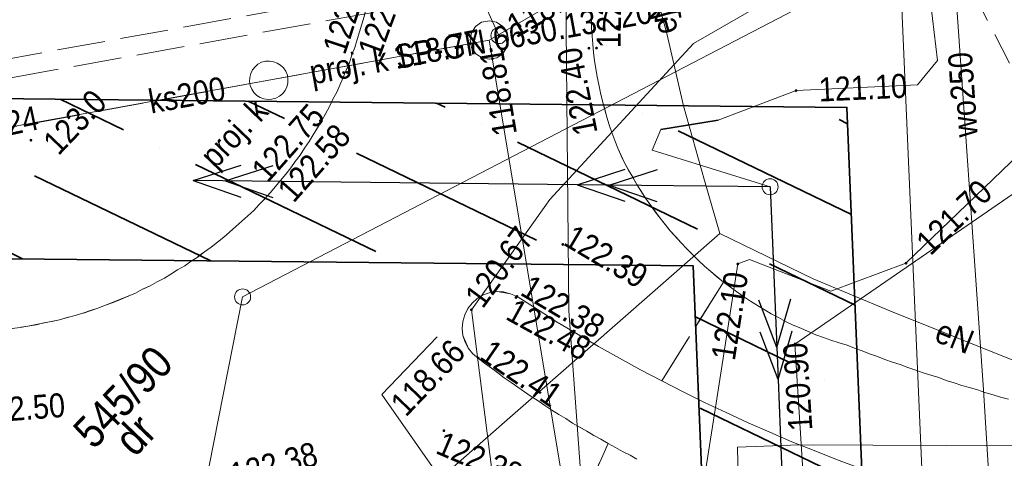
# Model space of a CAD drawing. Extents: x 0 to 6443539, y 0 to 5655063.
# Tile 52 of 64: x 6441127 to 6441157, y 5654831 to 5654844. Entities that reach past the tile are written whole.
import ezdxf
from ezdxf.enums import TextEntityAlignment as Align

# ---------------------------------------------------------------- set-up
doc = ezdxf.new("R2010")
doc.units = 0
doc.header["$MEASUREMENT"] = 0
for name, pattern in [('1.0_0.5', [1.5, 1, -0.5]), ('1.5_0.5', [2, 1.5, -0.5]), ('219-500', [0]), ('PRZER3-1', [4, 3, -1])]:
    doc.linetypes.add(name, pattern=pattern)
doc.layers.get('0').update_dxf_attribs({"color": 2, "linetype": 'CONTINUOUS', "lineweight": 5})
for name, color, linetype in [('202-punkt graniczny', 7, 'CONTINUOUS'), ('210-oznaczenie konturu użytku gruntowego', 7, 'CONTINUOUS'), ('211-numer działki ewidencyjnej', 7, 'CONTINUOUS'), ('219-działka ewidencyjna', 7, 'CONTINUOUS'), ('chodnik', 7, 'CONTINUOUS'), ('jezdnia', 7, 'CONTINUOUS'), ('komora podziemna', 7, 'CONTINUOUS'), ('krawężnik', 7, 'CONTINUOUS'), ('obudowa ochronna przewodu', 7, 'CONTINUOUS'), ('pikieta naturalna', 7, 'CONTINUOUS'), ('pikieta naturalna-Atr2', 7, 'CONTINUOUS'), ('pikieta sztuczna', 7, 'CONTINUOUS'), ('pikieta sztuczna-Atr2', 7, 'CONTINUOUS'), ('przewód ciepłowniczy', 7, 'CONTINUOUS'), ('przewód ciepłowniczy - ob. projektowany', 7, 'CONTINUOUS'), ('przewód elektroenergetyczny podziemny', 7, 'CONTINUOUS'), ('przewód elektroenergetyczny podziemny-Atr1', 7, 'CONTINUOUS'), ('przewód elektroenergetyczny średniego napięcia', 7, 'CONTINUOUS'), ('przewód gazowy', 7, 'CONTINUOUS'), ('przewód kanalizacyjny', 7, 'CONTINUOUS'), ('przewód kanalizacyjny - ob. projektowany', 7, 'CONTINUOUS'), ('przewód kanalizacyjny - ob. projektowany-Atr1', 7, 'CONTINUOUS'), ('przewód kanalizacyjny-Atr1', 7, 'CONTINUOUS'), ('przewód wodociągowy', 7, 'CONTINUOUS'), ('przewód wodociągowy-Atr1', 7, 'CONTINUOUS'), ('rzedna', 7, 'CONTINUOUS'), ('rzedna-Atr2', 7, 'CONTINUOUS'), ('rzedna-Atr3', 7, 'CONTINUOUS'), ('studnia kanalizacyjna - ob. projektowany', 7, 'CONTINUOUS'), ('studnia kanalizacyjna - ob. projektowany-Atr17', 7, 'CONTINUOUS'), ('słup przewodów napowietrznych', 7, 'CONTINUOUS'), ('właz do komory lub kanału - okrągły', 7, 'CONTINUOUS')]:
    doc.layers.add(name, color=color, linetype=linetype)
doc.layers.add('z - MPZT', color=121, linetype='PRZER3-1', lineweight=18)
doc.styles.add('MapaZas', font='geodezja.shx', dxfattribs={"width": 0.9})

# ---------------------------------------------------------------- blocks, each defined once
blk = doc.blocks.new('202')
at = {"color": 0, "linetype": 'Continuous', "lineweight": 0}
blk.add_circle((0, 0), 0.25, dxfattribs=at)
blk = doc.blocks.new('PW01')
at = {"linetype": 'Continuous', "lineweight": 13}
h = blk.add_hatch(color=0, dxfattribs=at)
edge = h.paths.add_edge_path()
edge.add_arc((0, 0), 0.045, 0, 360)
blk = doc.blocks.new('US22')
at = {"color": 0, "linetype": 'Continuous', "lineweight": 13}
blk.add_circle((0, 0), 0.25, dxfattribs=at)
blk = doc.blocks.new('SUEP2')
at = {"color": 0, "linetype": 'Continuous'}
for p, q in [((5.027, 0), (3.527, 0.5)), ((6.027, 0), (4.527, 0.5)), ((17.027, 0), (15.527, 0.5)), ((18.027, 0), (16.527, 0.5)), ((0, 0), (6.027, 0)), ((5.027, 0), (3.527, -0.5)), ((6.027, 0), (4.527, -0.5)), ((6.027, 0), (18.027, 0)), ((17.027, 0), (15.527, -0.5)), ((18.027, 0), (16.527, -0.5))]:
    blk.add_line(p, q, dxfattribs=at)
blk = doc.blocks.new('US15')
at = {"color": 0, "linetype": 'Continuous', "lineweight": 13}
blk.add_circle((0, 0), 0.25, dxfattribs=at)

msp = doc.modelspace()

# ---------------------------------------------------------------- hatches: boundary and pattern name
at = {"layer": 'z - MPZT', "linetype": 'Continuous', "lineweight": 35, "true_color": 0x636466}
h = msp.add_hatch(dxfattribs=at)
h.set_pattern_fill('ANSI36', color=251, scale=20, angle=109.2412)
h.set_pattern_definition([(154.241157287, (6070863.0215, -2908204.0722), (-5.0267220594, -0.35027180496), [6.25, -1.25, 0, -1.25])])
h.paths.add_polyline_path([(6441110.278, 5654837.069), (6441111.013, 5654842.062), (6441152.573, 5654841.626), (6441154.577, 5654793.01), (6441149.565, 5654793.188), (6441147.773, 5654836.676)])

# ---------------------------------------------------------------- linework, layer by layer
at = {"layer": '219-działka ewidencyjna', "color": 3, "linetype": '219-500', "lineweight": 13, "flags": 128}
for points in [[(6441174.549, 5654856.944), (6441133.697, 5654835.71)], [(6441130.262, 5654818.301), (6441133.697, 5654835.71)]]:
    msp.add_lwpolyline(points, dxfattribs=at)
at = {"layer": 'chodnik', "color": 7, "linetype": '1.0_0.5', "lineweight": 13, "flags": 128}
msp.add_lwpolyline([(6441161.294, 5654831.52), (6441163.71, 5654831.007), (6441165.752, 5654830.754), (6441152.643, 5654856.391), (6441150.007, 5654854.651), (6441154.165, 5654849.797), (6441161.645, 5654835.241)], close=True, dxfattribs=at)
at = {"layer": 'jezdnia', "color": 7, "linetype": '1.5_0.5', "lineweight": 13, "flags": 128}
msp.add_lwpolyline([(6441131.936, 5654858.567), (6441132.144, 5654858.423), (6441132.353, 5654858.279), (6441132.561, 5654858.135), (6441132.762, 5654857.983), (6441132.963, 5654857.832), (6441133.151, 5654857.667), (6441133.352, 5654857.515), (6441133.533, 5654857.342), (6441133.727, 5654857.17), (6441133.908, 5654856.997), (6441134.089, 5654856.824), (6441134.262, 5654856.644), (6441134.443, 5654856.457), (6441134.61, 5654856.269), (6441134.777, 5654856.082), (6441134.936, 5654855.888), (6441135.096, 5654855.693), (6441135.249, 5654855.491), (6441135.395, 5654855.282), (6441135.548, 5654855.08), (6441135.687, 5654854.864), (6441135.833, 5654854.655), (6441135.965, 5654854.446), (6441136.097, 5654854.222), (6441136.229, 5654854.013), (6441136.333, 5654853.789), (6441136.465, 5654853.565), (6441136.569, 5654853.341), (6441136.68, 5654853.11), (6441136.784, 5654852.872), (6441136.888, 5654852.648), (6441136.978, 5654852.424), (6441137.068, 5654852.171), (6441137.158, 5654851.947), (6441137.234, 5654851.694), (6441137.317, 5654851.462), (6441137.379, 5654851.223), (6441137.448, 5654850.977), (6441137.517, 5654850.731), (6441137.571, 5654850.484), (6441137.633, 5654850.231), (6441137.667, 5654849.991), (6441137.715, 5654849.738), (6441137.756, 5654849.491), (6441137.782, 5654849.244), (6441137.816, 5654848.99), (6441137.836, 5654848.736), (6441137.869, 5654848.482), (6441137.868, 5654848.235), (6441137.88, 5654847.973), (6441137.893, 5654847.726), (6441137.877, 5654847.478), (6441137.876, 5654847.216), (6441137.874, 5654846.969), (6441137.844, 5654846.721), (6441137.828, 5654846.459), (6441137.812, 5654846.211), (6441137.768, 5654845.962), (6441137.738, 5654845.714), (6441137.694, 5654845.465), (6441137.65, 5654845.217), (6441137.599, 5654844.961), (6441137.548, 5654844.72), (6441137.489, 5654844.471), (6441137.424, 5654844.229), (6441137.344, 5654843.987), (6441137.279, 5654843.745), (6441137.199, 5654843.503), (6441137.112, 5654843.267), (6441137.033, 5654843.025), (6441136.932, 5654842.79), (6441136.838, 5654842.561), (6441136.737, 5654842.326), (6441136.635, 5654842.104), (6441136.52, 5654841.882), (6441136.412, 5654841.654), (6441136.289, 5654841.425), (6441136.16, 5654841.203), (6441136.037, 5654840.988), (6441135.9, 5654840.773), (6441135.778, 5654840.558), (6441135.634, 5654840.35), (6441135.49, 5654840.141), (6441135.339, 5654839.94), (6441135.201, 5654839.739), (6441135.05, 5654839.538), (6441134.884, 5654839.35), (6441134.726, 5654839.156), (6441134.553, 5654838.961), (6441134.388, 5654838.774), (6441134.215, 5654838.593), (6441134.042, 5654838.413), (6441133.855, 5654838.246), (6441133.674, 5654838.072), (6441133.112, 5654837.572), (6441132.911, 5654837.419), (6441132.716, 5654837.259), (6441132.507, 5654837.113), (6441132.089, 5654836.821), (6441131.887, 5654836.683), (6441131.663, 5654836.551), (6441131.454, 5654836.419), (6441131.252, 5654836.294), (6441131.028, 5654836.176), (6441130.804, 5654836.058), (6441130.573, 5654835.947), (6441130.349, 5654835.829), (6441130.118, 5654835.732), (6441129.417, 5654835.448), (6441129.178, 5654835.358), (6441128.708, 5654835.199), (6441127.977, 5654834.999), (6441126.991, 5654834.794), (6441126.744, 5654834.754), (6441126.497, 5654834.727), (6441126.243, 5654834.693), (6441125.997, 5654834.667), (6441125.749, 5654834.654), (6441125.495, 5654834.635), (6441124.986, 5654834.624), (6441124.738, 5654834.625), (6441124.491, 5654834.627), (6441124.243, 5654834.629), (6441123.74, 5654834.667), (6441123.485, 5654834.69), (6441122.982, 5654834.757), (6441122.499, 5654834.831), (6441121.753, 5654834.992), (6441121.504, 5654835.05), (6441121.262, 5654835.13), (6441121.02, 5654835.195), (6441120.792, 5654835.275), (6441120.55, 5654835.355), (6441120.314, 5654835.442), (6441120.072, 5654835.536), (6441119.837, 5654835.622), (6441119.615, 5654835.724), (6441119.38, 5654835.825), (6441119.165, 5654835.933), (6441118.936, 5654836.041), (6441118.707, 5654836.164), (6441118.493, 5654836.286), (6441118.056, 5654836.539), (6441117.841, 5654836.675), (6441117.64, 5654836.812), (6441117.424, 5654836.949), (6441117.223, 5654837.101), (6441117.022, 5654837.252), (6441116.626, 5654837.561), (6441116.432, 5654837.72), (6441116.244, 5654837.886), (6441116.057, 5654838.051), (6441115.696, 5654838.397), (6441115.515, 5654838.584), (6441115.341, 5654838.764), (6441115.174, 5654838.952), (6441114.827, 5654839.326), (6441114.674, 5654839.528), (6441114.514, 5654839.722), (6441114.368, 5654839.931), (6441114.215, 5654840.133), (6441113.937, 5654840.552), (6441113.798, 5654840.768), (6441113.541, 5654841.208), (6441113.291, 5654841.641), (6441113.18, 5654841.872), (6441112.965, 5654842.327), (6441112.861, 5654842.565), (6441112.764, 5654842.796), (6441112.674, 5654843.021), (6441112.584, 5654843.259), (6441112.501, 5654843.505), (6441112.349, 5654843.997), (6441112.28, 5654844.229), (6441112.157, 5654844.721), (6441112.102, 5654844.968), (6441112.061, 5654845.214), (6441112.013, 5654845.468), (6441111.972, 5654845.715), (6441111.912, 5654846.215), (6441111.859, 5654846.723), (6441111.827, 5654847.225), (6441111.828, 5654847.487), (6441111.831, 5654847.982), (6441111.856, 5654848.484), (6441111.871, 5654848.747), (6441111.894, 5654849.002), (6441111.931, 5654849.243), (6441111.961, 5654849.491), (6441112.042, 5654849.995), (6441112.086, 5654850.244), (6441112.196, 5654850.734), (6441112.261, 5654850.99), (6441112.334, 5654851.225), (6441112.399, 5654851.467), (6441112.486, 5654851.702), (6441112.652, 5654852.194), (6441112.747, 5654852.422), (6441112.833, 5654852.657), (6441112.942, 5654852.886), (6441113.036, 5654853.114), (6441113.144, 5654853.343), (6441113.266, 5654853.572), (6441113.504, 5654854.023), (6441113.627, 5654854.238), (6441113.763, 5654854.453), (6441113.9, 5654854.668), (6441114.037, 5654854.869), (6441114.174, 5654855.084), (6441114.318, 5654855.292), (6441114.469, 5654855.494), (6441114.621, 5654855.695), (6441114.8, 5654855.897), (6441114.959, 5654856.091), (6441115.124, 5654856.279), (6441115.29, 5654856.466), (6441115.643, 5654856.835), (6441115.83, 5654857.001), (6441116.01, 5654857.175), (6441116.197, 5654857.356), (6441116.392, 5654857.516), (6441116.579, 5654857.682), (6441116.774, 5654857.828), (6441116.969, 5654857.988), (6441117.178, 5654858.134), (6441117.379, 5654858.287), (6441117.596, 5654858.426), (6441117.805, 5654858.572), (6441118.021, 5654858.697), (6441118.237, 5654858.836), (6441118.685, 5654859.086), (6441118.902, 5654859.197), (6441119.133, 5654859.308), (6441119.364, 5654859.419), (6441119.595, 5654859.516), (6441119.826, 5654859.627), (6441120.296, 5654859.8), (6441120.535, 5654859.89), (6441120.773, 5654859.966), (6441121.019, 5654860.049), (6441121.258, 5654860.125), (6441121.497, 5654860.187), (6441121.736, 5654860.248), (6441121.997, 5654860.303), (6441122.243, 5654860.358), (6441122.482, 5654860.406), (6441122.743, 5654860.447), (6441122.99, 5654860.488), (6441123.237, 5654860.528), (6441123.491, 5654860.548), (6441123.738, 5654860.575), (6441123.999, 5654860.587), (6441124.246, 5654860.6), (6441124.494, 5654860.612), (6441124.755, 5654860.625), (6441124.996, 5654860.616), (6441125.258, 5654860.615), (6441125.505, 5654860.613), (6441125.76, 5654860.59), (6441126.008, 5654860.574), (6441126.263, 5654860.552), (6441126.519, 5654860.515), (6441126.767, 5654860.485), (6441127.015, 5654860.455), (6441127.264, 5654860.411), (6441127.519, 5654860.359), (6441127.754, 5654860.301), (6441128.01, 5654860.25), (6441128.244, 5654860.191), (6441128.493, 5654860.119), (6441128.743, 5654860.046), (6441128.971, 5654859.967), (6441129.213, 5654859.887), (6441129.455, 5654859.807), (6441129.691, 5654859.706), (6441129.926, 5654859.619), (6441130.155, 5654859.511), (6441130.383, 5654859.417), (6441130.612, 5654859.309), (6441130.833, 5654859.194), (6441131.069, 5654859.078), (6441131.291, 5654858.949), (6441131.506, 5654858.826), (6441131.721, 5654858.689)], close=True, dxfattribs=at)
at = {"layer": 'jezdnia', "color": 7, "linetype": '1.5_0.5', "lineweight": 13}
for points in [[(6441143.42, 5654827.342), (6441145.113, 5654831.134), (6441144.891, 5654831.264), (6441144.669, 5654831.379), (6441144.454, 5654831.516), (6441144.003, 5654831.768), (6441143.795, 5654831.912), (6441143.573, 5654832.042), (6441143.357, 5654832.178), (6441143.142, 5654832.315), (6441142.927, 5654832.466), (6441142.712, 5654832.603), (6441142.503, 5654832.747), (6441142.295, 5654832.891), (6441142.087, 5654833.035), (6441141.872, 5654833.186), (6441141.67, 5654833.337), (6441141.469, 5654833.488), (6441141.253, 5654833.639), (6441141.059, 5654833.798), (6441140.886, 5654833.935), (6441140.755, 5654834.102), (6441140.577, 5654834.509), (6441140.551, 5654834.727), (6441140.575, 5654834.94), (6441140.634, 5654835.146), (6441140.728, 5654835.347), (6441140.866, 5654835.519), (6441141.019, 5654835.664), (6441141.207, 5654835.774), (6441141.425, 5654835.843), (6441141.643, 5654835.883), (6441142.069, 5654835.807), (6441142.269, 5654835.726), (6441142.893, 5654835.323), (6441143.524, 5654834.926), (6441144.176, 5654834.537), (6441144.814, 5654834.162), (6441145.465, 5654833.801), (6441146.124, 5654833.434), (6441146.789, 5654833.087), (6441148.717, 5654836.17), (6441148.126, 5654836.667), (6441147.938, 5654836.847), (6441147.577, 5654837.206), (6441147.396, 5654837.394), (6441147.055, 5654837.775), (6441146.736, 5654838.164), (6441146.284, 5654838.791), (6441146.006, 5654839.224), (6441145.63, 5654839.901), (6441145.415, 5654840.357), (6441145.325, 5654840.595), (6441145.228, 5654840.84), (6441145.145, 5654841.086), (6441145.076, 5654841.318), (6441144.938, 5654841.824), (6441144.876, 5654842.078), (6441144.821, 5654842.338), (6441144.773, 5654842.578), (6441144.732, 5654842.838), (6441144.691, 5654843.085), (6441144.657, 5654843.339), (6441144.637, 5654843.607), (6441144.611, 5654843.854), (6441144.591, 5654844.108), (6441144.593, 5654844.37)], [(6441157.623, 5654832.516), (6441157.374, 5654832.574), (6441157.139, 5654832.647), (6441156.883, 5654832.726), (6441156.655, 5654832.806), (6441156.406, 5654832.878), (6441156.164, 5654832.944), (6441155.928, 5654833.031), (6441155.679, 5654833.103), (6441155.444, 5654833.19), (6441155.195, 5654833.262), (6441154.96, 5654833.335), (6441154.725, 5654833.422), (6441154.475, 5654833.508), (6441154.24, 5654833.595), (6441153.998, 5654833.675), (6441153.756, 5654833.754), (6441153.527, 5654833.849), (6441153.278, 5654833.935), (6441153.049, 5654834.029), (6441152.807, 5654834.109), (6441152.579, 5654834.203), (6441152.33, 5654834.275), (6441152.073, 5654834.355), (6441151.838, 5654834.441), (6441151.603, 5654834.528), (6441151.132, 5654834.73), (6441150.896, 5654834.831), (6441150.66, 5654834.946), (6441150.438, 5654835.062), (6441150.209, 5654835.184), (6441149.987, 5654835.314), (6441149.779, 5654835.444), (6441149.557, 5654835.573), (6441149.342, 5654835.724), (6441149.134, 5654835.868), (6441148.932, 5654836.019), (6441148.717, 5654836.17), (6441146.789, 5654833.087), (6441147.454, 5654832.741), (6441148.126, 5654832.416), (6441148.805, 5654832.098), (6441149.484, 5654831.781), (6441150.169, 5654831.484), (6441150.855, 5654831.188), (6441151.547, 5654830.913), (6441152.246, 5654830.631)], [(6441146.015, 5654830.645), (6441145.8, 5654830.767), (6441145.564, 5654830.882), (6441145.349, 5654831.005), (6441145.113, 5654831.134), (6441143.42, 5654827.342)]]:
    msp.add_lwpolyline(points, dxfattribs=at)
at = {"layer": 'komora podziemna', "color": 32, "linetype": 'Continuous', "lineweight": 13, "flags": 128}
msp.add_lwpolyline([(6441141.825, 5654844.155), (6441141.963, 5654843.967), (6441142.004, 5654843.734), (6441141.952, 5654843.507), (6441141.829, 5654843.306), (6441141.634, 5654843.174), (6441141.401, 5654843.134), (6441141.181, 5654843.179), (6441140.98, 5654843.302), (6441140.849, 5654843.497), (6441140.801, 5654843.736), (6441140.846, 5654843.957), (6441140.976, 5654844.15), (6441141.164, 5654844.289), (6441141.404, 5654844.336), (6441141.631, 5654844.285)], close=True, dxfattribs=at)
at = {"layer": 'krawężnik', "color": 7, "linetype": 'Continuous', "lineweight": 13, "flags": 128}
for points in [[(6441136.16, 5654841.203), (6441136.289, 5654841.425), (6441136.412, 5654841.654), (6441136.52, 5654841.882), (6441136.635, 5654842.104), (6441136.737, 5654842.326), (6441136.838, 5654842.561), (6441136.932, 5654842.79), (6441137.033, 5654843.025), (6441137.112, 5654843.267), (6441137.199, 5654843.503), (6441137.279, 5654843.745), (6441137.344, 5654843.987), (6441137.424, 5654844.229), (6441137.489, 5654844.471)], [(6441144.593, 5654844.37), (6441144.591, 5654844.108), (6441144.611, 5654843.854), (6441144.637, 5654843.607), (6441144.657, 5654843.339), (6441144.691, 5654843.085), (6441144.732, 5654842.838), (6441144.773, 5654842.578), (6441144.821, 5654842.338), (6441144.876, 5654842.078), (6441144.938, 5654841.824), (6441145.007, 5654841.578), (6441145.076, 5654841.318), (6441145.145, 5654841.086), (6441145.228, 5654840.84), (6441145.325, 5654840.595), (6441145.415, 5654840.357)], [(6441126.497, 5654834.727), (6441126.744, 5654834.754), (6441126.991, 5654834.794), (6441127.245, 5654834.842), (6441127.491, 5654834.897), (6441127.73, 5654834.945), (6441127.977, 5654834.999), (6441128.223, 5654835.068), (6441128.462, 5654835.13), (6441128.708, 5654835.199), (6441128.94, 5654835.282), (6441129.178, 5654835.358), (6441129.417, 5654835.448), (6441129.655, 5654835.538), (6441129.88, 5654835.628), (6441130.118, 5654835.732), (6441130.349, 5654835.829), (6441130.573, 5654835.947), (6441130.804, 5654836.058), (6441131.028, 5654836.176), (6441131.252, 5654836.294), (6441131.454, 5654836.419), (6441131.663, 5654836.551), (6441131.887, 5654836.683), (6441132.089, 5654836.821), (6441132.305, 5654836.96), (6441132.507, 5654837.113), (6441132.716, 5654837.259), (6441132.911, 5654837.419), (6441133.112, 5654837.572), (6441133.3, 5654837.739), (6441133.487, 5654837.906), (6441133.674, 5654838.072), (6441133.855, 5654838.246), (6441134.042, 5654838.413), (6441134.215, 5654838.593), (6441134.388, 5654838.774), (6441134.553, 5654838.961), (6441134.726, 5654839.156), (6441134.884, 5654839.35), (6441135.05, 5654839.538), (6441135.201, 5654839.739), (6441135.339, 5654839.94), (6441135.49, 5654840.141), (6441135.634, 5654840.35), (6441135.778, 5654840.558), (6441135.9, 5654840.773), (6441136.037, 5654840.988), (6441136.16, 5654841.203)], [(6441145.415, 5654840.357), (6441145.519, 5654840.118), (6441145.63, 5654839.901), (6441145.755, 5654839.671), (6441145.888, 5654839.447), (6441146.006, 5654839.224), (6441146.145, 5654839.007), (6441146.284, 5654838.791), (6441146.437, 5654838.575), (6441146.583, 5654838.366), (6441146.736, 5654838.164), (6441146.903, 5654837.963), (6441147.055, 5654837.775), (6441147.229, 5654837.581), (6441147.396, 5654837.394), (6441147.577, 5654837.206), (6441147.758, 5654837.019), (6441147.938, 5654836.847), (6441148.126, 5654836.667), (6441148.321, 5654836.508), (6441148.515, 5654836.336), (6441148.717, 5654836.17), (6441148.932, 5654836.019), (6441149.134, 5654835.868), (6441149.342, 5654835.724), (6441149.557, 5654835.573), (6441149.779, 5654835.444), (6441149.987, 5654835.314), (6441150.209, 5654835.184), (6441150.438, 5654835.062), (6441150.66, 5654834.946), (6441150.896, 5654834.831), (6441151.132, 5654834.73), (6441151.367, 5654834.629), (6441151.603, 5654834.528), (6441151.838, 5654834.441), (6441152.073, 5654834.355), (6441152.33, 5654834.275), (6441152.579, 5654834.203)], [(6441142.269, 5654835.726), (6441142.069, 5654835.807), (6441141.849, 5654835.866), (6441141.643, 5654835.883), (6441141.425, 5654835.843), (6441141.207, 5654835.774), (6441141.019, 5654835.664), (6441140.866, 5654835.519), (6441140.728, 5654835.347), (6441140.634, 5654835.146), (6441140.575, 5654834.94), (6441140.551, 5654834.727), (6441140.577, 5654834.509), (6441140.652, 5654834.298), (6441140.755, 5654834.102), (6441140.886, 5654833.935), (6441141.059, 5654833.798)], [(6441152.945, 5654830.377), (6441152.246, 5654830.631), (6441151.547, 5654830.913), (6441150.855, 5654831.188), (6441150.169, 5654831.484), (6441149.484, 5654831.781), (6441148.805, 5654832.098), (6441148.126, 5654832.416), (6441147.454, 5654832.741), (6441146.789, 5654833.087), (6441146.124, 5654833.434), (6441145.465, 5654833.801), (6441144.814, 5654834.162), (6441144.176, 5654834.537), (6441143.524, 5654834.926), (6441142.893, 5654835.323), (6441142.269, 5654835.726)], [(6441152.579, 5654834.203), (6441152.807, 5654834.109), (6441153.049, 5654834.029), (6441153.278, 5654833.935), (6441153.527, 5654833.849), (6441153.756, 5654833.754), (6441153.998, 5654833.675), (6441154.24, 5654833.595), (6441154.475, 5654833.508), (6441154.725, 5654833.422), (6441154.96, 5654833.335), (6441155.195, 5654833.262), (6441155.444, 5654833.19), (6441155.679, 5654833.103), (6441155.928, 5654833.031), (6441156.164, 5654832.944), (6441156.406, 5654832.878), (6441156.655, 5654832.806), (6441156.883, 5654832.726), (6441157.139, 5654832.647), (6441157.374, 5654832.574), (6441157.623, 5654832.516)], [(6441141.059, 5654833.798), (6441141.253, 5654833.639), (6441141.469, 5654833.488), (6441141.67, 5654833.337), (6441141.872, 5654833.186), (6441142.087, 5654833.035), (6441142.295, 5654832.891), (6441142.503, 5654832.747), (6441142.712, 5654832.603), (6441142.927, 5654832.466), (6441143.142, 5654832.315), (6441143.357, 5654832.178), (6441143.573, 5654832.042), (6441143.795, 5654831.912), (6441144.003, 5654831.768), (6441144.232, 5654831.646), (6441144.454, 5654831.516), (6441144.669, 5654831.379), (6441144.891, 5654831.264), (6441145.113, 5654831.134), (6441145.349, 5654831.005), (6441145.564, 5654830.882), (6441145.8, 5654830.767), (6441146.015, 5654830.645)]]:
    msp.add_lwpolyline(points, dxfattribs=at)
at = {"layer": 'obudowa ochronna przewodu', "color": 7, "linetype": 'Continuous', "lineweight": 35, "flags": 128}
msp.add_lwpolyline([(6441148.551, 5654841.231), (6441146.761, 5654840.937)], dxfattribs=at)
at = {"layer": 'przewód ciepłowniczy', "color": 212, "linetype": 'Continuous', "lineweight": 13, "flags": 128}
msp.add_lwpolyline([(6441266.215, 5654830.031), (6441200.423, 5654830.755), (6441200.251, 5654835.738), (6441195.883, 5654835.629), (6441195.832, 5654830.762), (6441158.001, 5654831.06), (6441151.083, 5654831.094), (6441149.154, 5654831.017), (6441149.165, 5654830.508), (6441149.287, 5654821.627), (6441149.285, 5654821.379)], dxfattribs=at)
at = {"layer": 'przewód ciepłowniczy - ob. projektowany', "color": 212, "linetype": '1.5_0.5', "lineweight": 13}
for points in [[(6441115.354, 5654817.596), (6441120.045, 5654841.999), (6441145.83, 5654846.66), (6441148.734, 5654847.466), (6441142.288, 5654870.894)], [(6441115.951, 5654817.481), (6441120.551, 5654841.487), (6441145.942, 5654846.069), (6441149.464, 5654847.043), (6441142.904, 5654870.894)]]:
    msp.add_lwpolyline(points, dxfattribs=at)
at = {"layer": 'przewód elektroenergetyczny podziemny', "color": 1, "linetype": 'Continuous', "lineweight": 13}
for points in [[(6441143.268, 5654870.894), (6441143.325, 5654868.277), (6441143.508, 5654859.504), (6441143.771, 5654847.387), (6441143.884, 5654835.273), (6441144.526, 5654826.56), (6441145.264, 5654815.026), (6441146.393, 5654801.428), (6441147.163, 5654789.74), (6441146.83, 5654778.013), (6441146.554, 5654761.025), (6441146.236, 5654754.671)], [(6441150.173, 5654839.151), (6441146.485, 5654840.288), (6441146.761, 5654840.937), (6441148.551, 5654841.231), (6441150.985, 5654842.153), (6441154.779, 5654842.328), (6441155.399, 5654843.091), (6441155.087, 5654845.729), (6441155.069, 5654852.766), (6441155.111, 5654854.125), (6441154.609, 5654855.408), (6441149.084, 5654870.894)]]:
    msp.add_lwpolyline(points, dxfattribs=at)
at = {"layer": 'przewód elektroenergetyczny podziemny', "color": 1, "linetype": 'Continuous', "lineweight": 13, "flags": 128}
for points in [[(6441149.809, 5654853.331), (6441149.995, 5654852.253), (6441146.854, 5654848.033), (6441146.013, 5654847.357), (6441146.943, 5654843.933), (6441147.473, 5654841.681), (6441148.125, 5654839.34), (6441148.606, 5654837.689)], [(6441154.222, 5654846.17), (6441154.953, 5654829.395), (6441154.97, 5654825.668), (6441155.096, 5654824.426), (6441155.13, 5654815.353), (6441155.553, 5654809.895)], [(6441118.456, 5654821.341), (6441119.098, 5654821.708), (6441130.191, 5654821.263), (6441146.266, 5654820.656), (6441147.468, 5654825.93), (6441148.438, 5654832.062), (6441149.164, 5654836.739), (6441149.529, 5654836.874), (6441152.075, 5654835.889), (6441154.419, 5654836.761), (6441163.155, 5654845.175), (6441167.499, 5654844.796), (6441167.509, 5654844.357), (6441167.754, 5654844.151)], [(6441165.131, 5654839.518), (6441165.008, 5654842.238), (6441162.011, 5654841.855), (6441150.951, 5654834.238), (6441151.49, 5654825.706), (6441152.026, 5654813.383), (6441152.378, 5654809.833)], [(6441148.606, 5654837.689), (6441138.167, 5654828.551), (6441137.235, 5654828.46), (6441136.057, 5654828.314), (6441134.217, 5654828.373), (6441115.006, 5654827.773)], [(6441148.606, 5654837.689), (6441151.515, 5654836.273), (6441153.913, 5654835.279), (6441157.966, 5654833.655), (6441159.894, 5654832.791), (6441160.939, 5654832.566)]]:
    msp.add_lwpolyline(points, dxfattribs=at)
at = {"layer": 'przewód gazowy', "color": 40, "linetype": 'Continuous', "lineweight": 13, "flags": 128}
msp.add_lwpolyline([(6441151.493, 5654850.362), (6441152.458, 5654846.323), (6441147.784, 5654843.626), (6441143.293, 5654838.747), (6441140.842, 5654835.307), (6441141.754, 5654828.176), (6441142.715, 5654819.709), (6441143.463, 5654814.244), (6441143.698, 5654809.617)], dxfattribs=at)
at = {"layer": 'przewód kanalizacyjny', "color": 34, "linetype": 'Continuous', "lineweight": 13, "flags": 128}
for points in [[(6441141.403, 5654843.728), (6441170.35, 5654860.425), (6441206.819, 5654882.532), (6441216.986, 5654888.594)], [(6441141.403, 5654843.728), (6441122.515, 5654840.299)], [(6441141.403, 5654843.728), (6441147.07, 5654809.697)]]:
    msp.add_lwpolyline(points, dxfattribs=at)
at = {"layer": 'przewód kanalizacyjny - ob. projektowany', "color": 34, "linetype": '1.5_0.5', "lineweight": 13, "flags": 128}
for points in [[(6441141.403, 5654843.728), (6441134.513, 5654842.476)], [(6441134.513, 5654842.476), (6441121.825, 5654840.157), (6441099.26, 5654835.375), (6441085.861, 5654832.934), (6441085.287, 5654803.938), (6441095.553, 5654803.453), (6441091.514, 5654800.522), (6441082.262, 5654800.59)]]:
    msp.add_lwpolyline(points, dxfattribs=at)
at = {"layer": 'przewód wodociągowy', "color": 5, "linetype": 'Continuous', "lineweight": 13, "flags": 128}
msp.add_lwpolyline([(6441158.105, 5654809.943), (6441158.08, 5654812.736), (6441156.838, 5654832.81), (6441155.893, 5654846.397), (6441156.267, 5654860.813)], dxfattribs=at)
at = {"layer": 'rzedna-Atr2', "color": 7, "lineweight": 13, "flags": 128}
for points in [[(6441141.704, 5654843.869), (6441139.995, 5654847.637), (6441141.995, 5654849.725)], [(6441141.392, 5654827.885), (6441138.042, 5654832.657), (6441139.77, 5654834.461)]]:
    msp.add_lwpolyline(points, dxfattribs=at)
at = {"layer": 'studnia kanalizacyjna - ob. projektowany', "color": 34, "linetype": 'Continuous', "lineweight": 13, "flags": 128}
msp.add_lwpolyline([(6441134.49, 5654841.874), (6441134.362, 5654841.899), (6441134.248, 5654841.939), (6441134.141, 5654842.001), (6441134.047, 5654842.091), (6441133.981, 5654842.195), (6441133.929, 5654842.314), (6441133.912, 5654842.441), (6441133.917, 5654842.562), (6441133.949, 5654842.683), (6441134.004, 5654842.797), (6441134.086, 5654842.898), (6441134.176, 5654842.977), (6441134.288, 5654843.036), (6441134.415, 5654843.068), (6441134.535, 5654843.077), (6441134.663, 5654843.052), (6441134.777, 5654843.012), (6441134.884, 5654842.95), (6441134.978, 5654842.86), (6441135.044, 5654842.756), (6441135.096, 5654842.637), (6441135.113, 5654842.51), (6441135.109, 5654842.389), (6441135.076, 5654842.268), (6441135.022, 5654842.154), (6441134.939, 5654842.053), (6441134.849, 5654841.974), (6441134.737, 5654841.915), (6441134.61, 5654841.884)], close=True, dxfattribs=at)
at = {"layer": 'z - MPZT', "color": 251, "linetype": 'Continuous', "lineweight": 35, "true_color": 0x636466}
msp.add_lwpolyline([(6441110.278, 5654837.069), (6441111.013, 5654842.062), (6441152.573, 5654841.626), (6441154.577, 5654793.01), (6441149.565, 5654793.188), (6441147.773, 5654836.676), (6441110.278, 5654837.069)], dxfattribs=at)

# ---------------------------------------------------------------- block references
at = {"layer": '202-punkt graniczny', "color": 3, "linetype": 'Continuous', "lineweight": 13, "rotation": 46.24115728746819}
msp.add_blockref('202', (6441133.697, 5654835.71), dxfattribs=at)
at = {"layer": 'pikieta naturalna', "color": 7, "linetype": 'Continuous', "lineweight": 13, "rotation": 46.24115728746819}
msp.add_blockref('PW01', (6441127.084, 5654840.603), dxfattribs=at)
at = {"layer": 'pikieta sztuczna', "color": 7, "linetype": 'Continuous', "lineweight": 13, "rotation": 46.24115728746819}
for p in [(6441144.513, 5654843.477), (6441144.753, 5654843.482), (6441136.848, 5654842.717), (6441136.962, 5654842.72), (6441136.124, 5654841.209), (6441136.16, 5654841.203), (6441143.698, 5654837.349), (6441142.235, 5654835.69), (6441142.269, 5654835.726), (6441141.059, 5654833.798), (6441139.984, 5654831.532)]:
    msp.add_blockref('PW01', p, dxfattribs=at)
at = {"layer": 'przewód elektroenergetyczny średniego napięcia', "color": 1, "linetype": 'Continuous', "lineweight": 13}
for rotation in [179.3991572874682, 272.3601572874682]:
    msp.add_blockref('SUEP2', (6441150.173, 5654839.151), dxfattribs=dict(at, rotation=rotation))
at = {"layer": 'rzedna', "color": 34, "linetype": 'Continuous', "lineweight": 13, "rotation": 46.24115728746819}
for p in [(6441141.92, 5654844.022), (6441141.704, 5654843.869), (6441140.818, 5654843.624), (6441141.5, 5654843.15)]:
    msp.add_blockref('PW01', p, dxfattribs=at)
at = {"layer": 'rzedna', "color": 1, "linetype": 'Continuous', "lineweight": 13, "rotation": 46.24115728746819}
for p in [(6441150.985, 5654842.153), (6441149.164, 5654836.739), (6441154.419, 5654836.761), (6441150.951, 5654834.238)]:
    msp.add_blockref('PW01', p, dxfattribs=at)
at = {"layer": 'rzedna', "color": 40, "linetype": 'Continuous', "lineweight": 13, "rotation": 46.24115728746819}
msp.add_blockref('PW01', (6441140.842, 5654835.307), dxfattribs=at)
at = {"layer": 'słup przewodów napowietrznych', "color": 7, "linetype": 'Continuous', "lineweight": 13, "rotation": 46.24115728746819}
msp.add_blockref('US15', (6441150.173, 5654839.151), dxfattribs=at)
at = {"layer": 'właz do komory lub kanału - okrągły', "color": 7, "linetype": 'Continuous', "lineweight": 13, "rotation": 46.24115728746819}
msp.add_blockref('US22', (6441141.704, 5654843.869), dxfattribs=at)

# ---------------------------------------------------------------- texts
at = {"layer": '210-oznaczenie konturu użytku gruntowego', "color": 3, "linetype": 'Continuous', "lineweight": 13, "style": 'MapaZas', "width": 0.9}
msp.add_text('dr', height=1, rotation=46.2412, dxfattribs=at).set_placement((6441130.329, 5654830.677))
at = {"layer": '211-numer działki ewidencyjnej', "color": 3, "linetype": 'Continuous', "lineweight": 13, "style": 'MapaZas', "width": 0.9}
msp.add_text('545/90', height=1, rotation=46.2412, dxfattribs=at).set_placement((6441129.046, 5654830.915))
at = {"layer": 'pikieta naturalna-Atr2', "color": 7, "lineweight": 13, "style": 'MapaZas', "width": 0.9}
msp.add_text('123.0', height=0.75, rotation=46.2412, dxfattribs=at).set_placement((6441127.402, 5654840.617), align=Align.TOP_LEFT)
at = {"layer": 'pikieta sztuczna-Atr2', "color": 7, "lineweight": 13, "style": 'MapaZas', "width": 0.9}
for s, rotation, p in [('122.49', 89.2502, (6441144.753, 5654843.482)), ('122.48', 331.0712, (6441142.235, 5654835.69)), ('122.38', 336.8112, (6441139.984, 5654831.532))]:
    msp.add_text(s, height=0.75, rotation=rotation, dxfattribs=at).set_placement(p, align=Align.TOP_LEFT)
for s, rotation, p in [('122.75', 71.8012, (6441136.894, 5654843.241)), ('122.62', 69.7392, (6441137.978, 5654843.145)), ('122.75', 48.4432, (6441134.477, 5654839.243)), ('122.58', 48.4432, (6441135.289, 5654838.616)), ('122.39', 329.2982, (6441143.677, 5654837.355)), ('122.38', 329.2982, (6441142.331, 5654835.791)), ('122.41', 325.4482, (6441141.059, 5654833.798)), ('122.50', 4.4192, (6441125.423, 5654831.754)), ('122.38', 14.8482, (6441133.43, 5654829.764))]:
    msp.add_text(s, height=0.75, rotation=rotation, dxfattribs=at).set_placement(p)
msp.add_text('122.40', height=0.75, rotation=101.2492, dxfattribs=at).set_placement((6441144.52, 5654842.197), align=Align.CENTER)
at = {"layer": 'przewód elektroenergetyczny podziemny-Atr1', "color": 1, "lineweight": 13, "style": 'MapaZas', "width": 0.9}
for rotation, p in [(105.1902, (6441146.797, 5654844.474)), (338.1642, (6441155.94, 5654834.474))]:
    msp.add_text('eN', height=0.75, rotation=rotation, dxfattribs=at).set_placement(p, align=Align.MIDDLE_CENTER)
at = {"layer": 'przewód kanalizacyjny - ob. projektowany-Atr1', "color": 34, "lineweight": 13, "style": 'MapaZas', "width": 0.9}
for rotation, p in [(10.3042, (6441135.802, 5654842.709)), (11.9652, (6441115.714, 5654838.864))]:
    msp.add_text('proj. k SP-GN.6630.137.2024', height=0.75, rotation=rotation, dxfattribs=at).set_placement(p, align=Align.MIDDLE_LEFT)
at = {"layer": 'przewód kanalizacyjny-Atr1', "color": 34, "lineweight": 13, "style": 'MapaZas', "width": 0.9}
msp.add_text('ks200', height=0.75, rotation=10.2902, dxfattribs=at).set_placement((6441131.955, 5654842.017), align=Align.MIDDLE_CENTER)
at = {"layer": 'przewód wodociągowy-Atr1', "color": 5, "lineweight": 13, "style": 'MapaZas', "width": 0.9}
msp.add_text('wo250', height=0.75, rotation=93.9812, dxfattribs=at).set_placement((6441156.193, 5654842.026), align=Align.MIDDLE_CENTER)
at = {"layer": 'rzedna-Atr2', "color": 34, "lineweight": 13, "style": 'MapaZas', "width": 0.9}
for s, rotation, p in [('118.77', 29.9742, (6441142.052, 5654844.103)), ('118.77', 10.8242, (6441138.423, 5654843.19)), ('118.81', 99.4182, (6441141.899, 5654840.747))]:
    msp.add_text(s, height=0.75, rotation=rotation, dxfattribs=at).set_placement(p, align=Align.MIDDLE_LEFT)
at = {"layer": 'rzedna-Atr2', "color": 1, "lineweight": 13, "style": 'MapaZas', "width": 0.9}
for s, rotation, p in [('121.10', 2.6272, (6441151.692, 5654842.183)), ('121.70', 43.9262, (6441154.925, 5654837.245)), ('122.10', 81.1742, (6441148.699, 5654833.751)), ('120.90', 93.6112, (6441151.123, 5654831.526))]:
    msp.add_text(s, height=0.75, rotation=rotation, dxfattribs=at).set_placement(p, align=Align.MIDDLE_LEFT)
at = {"layer": 'rzedna-Atr2', "color": 40, "lineweight": 13, "style": 'MapaZas', "width": 0.9}
msp.add_text('120.67', height=0.75, rotation=53.5862, dxfattribs=at).set_placement((6441141.196, 5654835.314))
at = {"layer": 'rzedna-Atr3', "color": 7, "lineweight": 13, "style": 'MapaZas', "width": 0.9}
msp.add_text('118.66', height=0.75, rotation=46.2412, dxfattribs=at).set_placement((6441138.958, 5654831.78), align=Align.BOTTOM_LEFT)
at = {"layer": 'studnia kanalizacyjna - ob. projektowany-Atr17', "color": 34, "lineweight": 13, "style": 'MapaZas', "width": 0.9}
msp.add_text('proj. k', height=0.75, rotation=46.2412, dxfattribs=at).set_placement((6441132.847, 5654839.681))

doc.saveas('drawing.dxf')
